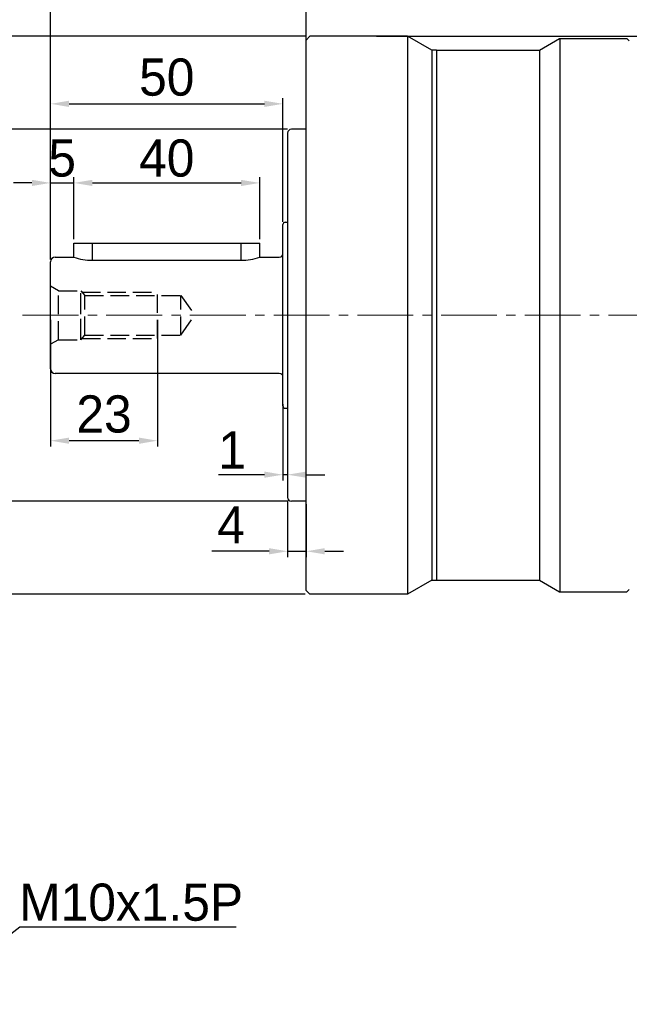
# Model space of a CAD drawing. Header units: millimetres. Extents: x 6153 to 7003, y -664 to -62.
# Tile 7 of 10: x 6459 to 6590, y -406 to -194. Entities that reach past the tile are written whole.
import ezdxf

# ---------------------------------------------------------------- set-up
doc = ezdxf.new("R2010")
doc.units = ezdxf.units.MM
doc.header["$PDSIZE"] = -5
doc.linetypes.add('JIS_02_4.0', pattern=[5.5, 4, -1.5])
doc.linetypes.add('点画线', pattern=[18, 12, -2, 2, -2])
doc.layers.get('0').update_dxf_attribs({"lineweight": 18})
doc.layers.get('Defpoints').update_dxf_attribs({"lineweight": 18})
for name, color, linetype, lineweight in [('7中心线层', 7, '点画线', 18), ('中心线01', 7, 'JIS_02_4.0', 0), ('尺寸线层', 3, 'Continuous', 18), ('标注线', 7, 'Continuous', 18), ('粗实线', 7, 'Continuous', 40)]:
    doc.layers.add(name, color=color, linetype=linetype, lineweight=lineweight)
doc.styles.add('工程字', font='txt')
doc.dimstyles.new('DIMSTYLE_17', dxfattribs={"dimtxt": 8, "dimasz": 12, "dimexe": 0.18, "dimexo": 0.0625, "dimgap": 0.09, "dimtad": 1, "dimtih": 1, "dimtoh": 1, "dimdec": 3, "dimdsep": 46, "dimtxsty": 'Standard', "dimblk": '_CAXARROW', "dimcen": 0.09, "dimdle": 24, "dimadec": 0, "dimazin": 0, "dimtfac": 0.7, "dimtdec": 3, "dimtofl": 0, "dimtmove": 0, "dimatfit": 3, "dimfxl": 1, "dimtolj": 1, "dimarcsym": 0})
doc.dimstyles.new('ISO-25', dxfattribs={"dimtxt": 8, "dimasz": 4, "dimexe": 1.25, "dimexo": 0.625, "dimgap": 1.7, "dimtad": 1, "dimtxsty": '工程字', "dimcen": 2, "dimdle": 8, "dimadec": 0, "dimazin": 0, "dimtfac": 1, "dimtmove": 0, "dimatfit": 3, "dimfxl": 1, "dimarcsym": 0})

# ---------------------------------------------------------------- blocks, each defined once
blk = doc.blocks.new('*D7')
at = {"layer": 'Defpoints', "color": 0}
for p in [(6535.05, -197.75), (6797.97, -197.75), (6732.05, -393.25)]:
    blk.add_point(p, dxfattribs=at)
at = {"layer": '尺寸线层', "color": 0, "lineweight": -2}
for p, q in [((6535.67, -197.75), (6799.22, -197.75)), ((6797.97, -389.25), (6797.97, -201.75)), ((6732.67, -393.25), (6799.22, -393.25))]:
    blk.add_line(p, q, dxfattribs=at)
at = {"layer": '尺寸线层', "color": 0}
for points in [[(6798.64, -201.75), (6797.3, -201.75), (6797.97, -197.75)], [(6797.3, -389.25), (6798.64, -389.25), (6797.97, -393.25)]]:
    blk.add_solid(points, dxfattribs=at)
at = {"layer": '尺寸线层', "color": 0, "insert": (6791.6, -287.31), "char_height": 8, "attachment_point": 5, "rotation": 90, "style": '工程字'}
blk.add_mtext('195,5', dxfattribs=at)
blk = doc.blocks.new('*D8')
at = {"layer": 'Defpoints', "color": 0}
for p in [(6520.55, -174.87), (6520.55, -199.77), (6667.05, -257.75)]:
    blk.add_point(p, dxfattribs=at)
at = {"layer": '尺寸线层', "color": 0, "lineweight": -2}
for p, q in [((6520.55, -198.77), (6520.55, -173.62)), ((6667.05, -256.75), (6667.05, -173.62)), ((6663.05, -174.87), (6524.55, -174.87))]:
    blk.add_line(p, q, dxfattribs=at)
at = {"layer": '尺寸线层', "color": 0}
for points in [[(6524.55, -174.21), (6524.55, -175.54), (6520.55, -174.87)], [(6663.05, -175.54), (6663.05, -174.21), (6667.05, -174.87)]]:
    blk.add_solid(points, dxfattribs=at)
at = {"layer": '尺寸线层', "color": 0, "insert": (6593.8, -168.9), "char_height": 8, "attachment_point": 5, "style": '工程字'}
blk.add_mtext('146,5', dxfattribs=at)
blk = doc.blocks.new('*D10')
at = {"layer": 'Defpoints', "color": 0}
for p in [(6465.55, -154.54), (6465.55, -246.38), (6724.55, -318.25)]:
    blk.add_point(p, dxfattribs=at)
at = {"layer": '尺寸线层', "color": 0, "lineweight": -2}
for p, q in [((6465.55, -245.76), (6465.55, -153.29)), ((6720.55, -154.54), (6469.55, -154.54)), ((6724.55, -317.62), (6724.55, -153.29))]:
    blk.add_line(p, q, dxfattribs=at)
at = {"layer": '尺寸线层', "color": 0}
for points in [[(6469.55, -153.87), (6469.55, -155.2), (6465.55, -154.54)], [(6720.55, -155.2), (6720.55, -153.87), (6724.55, -154.54)]]:
    blk.add_solid(points, dxfattribs=at)
at = {"layer": '尺寸线层', "color": 0, "insert": (6594.55, -148.84), "char_height": 8, "attachment_point": 5, "style": '工程字'}
blk.add_mtext('259', dxfattribs=at)
blk = doc.blocks.new('*D21')
at = {"layer": 'Defpoints', "color": 0}
for p in [(6465.55, -136.53), (6465.55, -246.38), (6732.05, -393.09)]:
    blk.add_point(p, dxfattribs=at)
at = {"layer": '尺寸线层', "color": 0, "lineweight": -2}
for p, q in [((6465.55, -245.76), (6465.55, -135.28)), ((6732.05, -392.47), (6732.05, -135.28)), ((6728.05, -136.53), (6469.55, -136.53))]:
    blk.add_line(p, q, dxfattribs=at)
at = {"layer": '尺寸线层', "color": 0}
for points in [[(6469.55, -135.86), (6469.55, -137.2), (6465.55, -136.53)], [(6728.05, -137.2), (6728.05, -135.86), (6732.05, -136.53)]]:
    blk.add_solid(points, dxfattribs=at)
at = {"layer": '尺寸线层', "color": 0, "insert": (6598.3, -130.16), "char_height": 8, "attachment_point": 5, "style": '工程字'}
blk.add_mtext('266,5', dxfattribs=at)
blk = doc.blocks.new('_CAXARROW')
blk.add_hatch(color=0).paths.add_polyline_path([(0, 0), (-1, 0.125), (-1, -0.125)], flags=0)
blk = doc.blocks.new('*D27')
at = {"layer": 'Defpoints', "color": 0}
for p in [(6445.24, -399.86), (6437.31, -405.95)]:
    blk.add_point(p, dxfattribs=at)
at = {"layer": '尺寸线层', "color": 0, "linetype": 'Continuous', "lineweight": -2}
for p, q in [((6458.97, -389.33), (6449.61, -396.52)), ((6505.5, -389.33), (6458.97, -389.33)), ((6441.19, -402.91), (6441.37, -402.91)), ((6441.28, -403), (6441.28, -402.82))]:
    blk.add_line(p, q, dxfattribs=at)
at = {"layer": '尺寸线层', "color": 0, "lineweight": -2, "xscale": 5.5, "yscale": 5.5, "zscale": 5.5, "rotation": 217.5079907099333}
blk.add_blockref('_CAXARROW', (6445.24, -399.86), dxfattribs=at)
at = {"layer": '尺寸线层', "color": 0, "insert": (6482.89, -384.03), "char_height": 8, "attachment_point": 5, "style": '工程字'}
blk.add_mtext('\\A1;\\A1;M10x1.5P', dxfattribs=at)
blk = doc.blocks.new('_FILLED')
at = {"linetype": 'ByBlock'}
blk.add_hatch(color=0, dxfattribs=at).paths.add_polyline_path([(0, 0), (-1, 0.133), (-1, -0.133)], flags=0)
blk = doc.blocks.new('*D28')
at = {"layer": 'Defpoints', "color": 0}
for p in [(6465.55, -174.87), (6520.55, -198.55), (6465.55, -246.25)]:
    blk.add_point(p, dxfattribs=at)
at = {"layer": '尺寸线层', "color": 0, "lineweight": -2}
for p, q in [((6465.55, -245.62), (6465.55, -173.62)), ((6520.55, -197.92), (6520.55, -173.62)), ((6516.55, -174.87), (6469.55, -174.87))]:
    blk.add_line(p, q, dxfattribs=at)
at = {"layer": '尺寸线层', "color": 0}
for points in [[(6469.55, -174.21), (6469.55, -175.54), (6465.55, -174.87)], [(6516.55, -175.54), (6516.55, -174.21), (6520.55, -174.87)]]:
    blk.add_solid(points, dxfattribs=at)
at = {"layer": '尺寸线层', "color": 0, "insert": (6493.27, -169.17), "char_height": 8, "attachment_point": 5, "style": '工程字'}
blk.add_mtext('55', dxfattribs=at)
blk = doc.blocks.new('*D33')
at = {"layer": 'Defpoints', "color": 0}
for p in [(6517.55, -217.75), (6451.02, -297.75), (6517.55, -297.75)]:
    blk.add_point(p, dxfattribs=at)
at = {"layer": '尺寸线层', "color": 0, "lineweight": -2}
for p, q in [((6516.55, -217.75), (6449.77, -217.75)), ((6451.02, -221.75), (6451.02, -293.75)), ((6516.55, -297.75), (6449.77, -297.75))]:
    blk.add_line(p, q, dxfattribs=at)
at = {"layer": '尺寸线层', "color": 0}
for points in [[(6451.68, -221.75), (6450.35, -221.75), (6451.02, -217.75)], [(6450.35, -293.75), (6451.68, -293.75), (6451.02, -297.75)]]:
    blk.add_solid(points, dxfattribs=at)
at = {"layer": '尺寸线层', "color": 0, "insert": (6445.72, -257.75), "char_height": 8, "attachment_point": 5, "rotation": 90, "style": '工程字'}
blk.add_mtext('%%C80h7', dxfattribs=at)
blk = doc.blocks.new('*D34')
at = {"layer": 'Defpoints', "color": 0}
for p in [(6470.55, -229.28), (6470.55, -242.38), (6465.55, -246.38)]:
    blk.add_point(p, dxfattribs=at)
at = {"layer": '尺寸线层', "color": 0, "lineweight": -2}
for p, q in [((6465.55, -245.38), (6465.55, -228.03)), ((6470.55, -241.38), (6470.55, -228.03)), ((6461.55, -229.28), (6457.55, -229.28)), ((6465.55, -229.28), (6470.55, -229.28)), ((6474.55, -229.28), (6478.55, -229.28))]:
    blk.add_line(p, q, dxfattribs=at)
at = {"layer": '尺寸线层', "color": 0}
for points in [[(6461.55, -229.95), (6461.55, -228.62), (6465.55, -229.28)], [(6474.55, -228.62), (6474.55, -229.95), (6470.55, -229.28)]]:
    blk.add_solid(points, dxfattribs=at)
at = {"layer": '尺寸线层', "color": 0, "insert": (6468.05, -223.98), "char_height": 8, "attachment_point": 5, "style": '工程字'}
blk.add_mtext('5', dxfattribs=at)
blk = doc.blocks.new('*D35')
at = {"layer": 'Defpoints', "color": 0}
for p in [(6510.55, -229.28), (6470.55, -242.38), (6510.55, -242.38)]:
    blk.add_point(p, dxfattribs=at)
at = {"layer": '尺寸线层', "color": 0, "lineweight": -2}
for p, q in [((6470.55, -241.38), (6470.55, -228.03)), ((6510.55, -241.38), (6510.55, -228.03)), ((6474.55, -229.28), (6506.55, -229.28))]:
    blk.add_line(p, q, dxfattribs=at)
at = {"layer": '尺寸线层', "color": 0}
for points in [[(6474.55, -228.62), (6474.55, -229.95), (6470.55, -229.28)], [(6506.55, -229.95), (6506.55, -228.62), (6510.55, -229.28)]]:
    blk.add_solid(points, dxfattribs=at)
at = {"layer": '尺寸线层', "color": 0, "insert": (6490.55, -223.98), "char_height": 8, "attachment_point": 5, "style": '工程字'}
blk.add_mtext('40', dxfattribs=at)
blk = doc.blocks.new('*D36')
at = {"layer": 'Defpoints', "color": 0}
for p in [(6515.55, -275.86), (6516.55, -276.36), (6515.55, -292.04)]:
    blk.add_point(p, dxfattribs=at)
at = {"layer": '尺寸线层', "color": 0, "lineweight": -2}
for p, q in [((6515.55, -276.86), (6515.55, -293.29)), ((6516.55, -277.36), (6516.55, -293.29)), ((6511.55, -292.04), (6501.68, -292.04)), ((6516.55, -292.04), (6515.55, -292.04)), ((6520.55, -292.04), (6524.55, -292.04))]:
    blk.add_line(p, q, dxfattribs=at)
at = {"layer": '尺寸线层', "color": 0}
for points in [[(6511.55, -292.7), (6511.55, -291.37), (6515.55, -292.04)], [(6520.55, -291.37), (6520.55, -292.7), (6516.55, -292.04)]]:
    blk.add_solid(points, dxfattribs=at)
at = {"layer": '尺寸线层', "color": 0, "insert": (6504.62, -286.74), "char_height": 8, "attachment_point": 5, "style": '工程字'}
blk.add_mtext('1', dxfattribs=at)
blk = doc.blocks.new('*D37')
at = {"layer": 'Defpoints', "color": 0}
for p in [(6465.55, -257.75), (6488.55, -257.75), (6465.55, -284.73)]:
    blk.add_point(p, dxfattribs=at)
at = {"layer": '尺寸线层', "color": 0, "lineweight": -2}
for p, q in [((6465.55, -258.75), (6465.55, -285.98)), ((6488.55, -258.75), (6488.55, -285.98)), ((6484.55, -284.73), (6469.55, -284.73))]:
    blk.add_line(p, q, dxfattribs=at)
at = {"layer": '尺寸线层', "color": 0}
for points in [[(6469.55, -284.06), (6469.55, -285.4), (6465.55, -284.73)], [(6484.55, -285.4), (6484.55, -284.06), (6488.55, -284.73)]]:
    blk.add_solid(points, dxfattribs=at)
at = {"layer": '尺寸线层', "color": 0, "insert": (6477.05, -279.03), "char_height": 8, "attachment_point": 5, "style": '工程字'}
blk.add_mtext('23', dxfattribs=at)
blk = doc.blocks.new('*D38')
at = {"layer": 'Defpoints', "color": 0}
for p in [(6515.55, -212.27), (6515.55, -238.25), (6465.55, -246.25)]:
    blk.add_point(p, dxfattribs=at)
at = {"layer": '尺寸线层', "color": 0, "lineweight": -2}
for p, q in [((6465.55, -245.62), (6465.55, -211.02)), ((6515.55, -237.62), (6515.55, -211.02)), ((6469.55, -212.27), (6511.55, -212.27))]:
    blk.add_line(p, q, dxfattribs=at)
at = {"layer": '尺寸线层', "color": 0}
for points in [[(6469.55, -211.6), (6469.55, -212.94), (6465.55, -212.27)], [(6511.55, -212.94), (6511.55, -211.6), (6515.55, -212.27)]]:
    blk.add_solid(points, dxfattribs=at)
at = {"layer": '尺寸线层', "color": 0, "insert": (6490.55, -206.57), "char_height": 8, "attachment_point": 5, "style": '工程字'}
blk.add_mtext('50', dxfattribs=at)
blk = doc.blocks.new('*D39')
at = {"layer": 'Defpoints', "color": 0}
for p in [(6521.35, -197.75), (6432.26, -317.75), (6521.35, -317.75)]:
    blk.add_point(p, dxfattribs=at)
at = {"layer": '尺寸线层', "color": 0, "lineweight": -2}
for p, q in [((6520.35, -197.75), (6431.01, -197.75)), ((6432.26, -201.75), (6432.26, -313.75)), ((6520.35, -317.75), (6431.01, -317.75))]:
    blk.add_line(p, q, dxfattribs=at)
at = {"layer": '尺寸线层', "color": 0}
for points in [[(6432.93, -201.75), (6431.59, -201.75), (6432.26, -197.75)], [(6431.59, -313.75), (6432.93, -313.75), (6432.26, -317.75)]]:
    blk.add_solid(points, dxfattribs=at)
at = {"layer": '尺寸线层', "color": 0, "insert": (6426.56, -257.75), "char_height": 8, "attachment_point": 5, "rotation": 90, "style": '工程字'}
blk.add_mtext('%%c120{}{{\\H0.7x;}{}}', dxfattribs=at)
blk = doc.blocks.new('*D40')
at = {"layer": 'Defpoints', "color": 0}
for p in [(6516.55, -296.95), (6520.55, -297.75), (6520.55, -308.51)]:
    blk.add_point(p, dxfattribs=at)
at = {"layer": '尺寸线层', "color": 0, "lineweight": -2}
for p, q in [((6516.55, -297.57), (6516.55, -309.76)), ((6520.55, -298.37), (6520.55, -309.76)), ((6512.55, -308.51), (6500.23, -308.51)), ((6516.55, -308.51), (6520.55, -308.51)), ((6524.55, -308.51), (6528.55, -308.51))]:
    blk.add_line(p, q, dxfattribs=at)
at = {"layer": '尺寸线层', "color": 0}
for points in [[(6512.55, -309.18), (6512.55, -307.84), (6516.55, -308.51)], [(6524.55, -307.84), (6524.55, -309.18), (6520.55, -308.51)]]:
    blk.add_solid(points, dxfattribs=at)
at = {"layer": '尺寸线层', "color": 0, "insert": (6504.39, -302.81), "char_height": 8, "attachment_point": 5, "style": '工程字'}
blk.add_mtext('4', dxfattribs=at)

msp = doc.modelspace()

# ---------------------------------------------------------------- linework, layer by layer
at = {"layer": '7中心线层'}
msp.add_line((6459.5466, -257.7485), (6667.0489, -257.7485), dxfattribs=at)
at = {"layer": '中心线01', "color": 0, "lineweight": 25}
for p, q in [((6467.2786, -252.4985), (6465.5466, -251.4985)), ((6467.2786, -262.9985), (6467.2786, -252.4985)), ((6467.2786, -252.4985), (6472.0466, -252.4985)), ((6472.0466, -262.9985), (6472.0466, -252.4985)), ((6472.0466, -262.4985), (6472.0466, -252.4985)), ((6472.0466, -252.4985), (6472.9355, -253.4985)), ((6472.2688, -252.7485), (6488.5466, -252.7485)), ((6472.9355, -261.9985), (6472.9355, -253.4985)), ((6472.9355, -253.4985), (6493.5466, -253.4985)), ((6488.5466, -262.7485), (6488.5466, -252.7485)), ((6493.5466, -261.9985), (6493.5466, -253.4985)), ((6493.5466, -253.4985), (6496.6344, -257.7485)), ((6493.5466, -261.9985), (6496.6344, -257.7485)), ((6472.0466, -262.9985), (6472.9355, -261.9985)), ((6472.9355, -261.9985), (6493.5466, -261.9985)), ((6467.2786, -262.9985), (6465.5466, -263.9985)), ((6467.2786, -262.9985), (6472.0466, -262.9985)), ((6472.2688, -262.7485), (6488.5466, -262.7485))]:
    msp.add_line(p, q, dxfattribs=at)
at = {"layer": '标注线', "lineweight": 30}
msp.add_line((6474.5466, -245.9058), (6506.5466, -245.9058), dxfattribs=at)
for centre, start, end in [((6474.1991, -235.5207), 249.420441, 271.916634), ((6506.8941, -235.5207), 268.083366, 290.579559)]:
    msp.add_arc(centre, 10.3909, start, end, dxfattribs=at)
at = {"layer": '粗实线', "lineweight": 30}
for p, q in [((6520.5466, -198.5485), (6521.3466, -197.7485)), ((6520.5466, -316.9485), (6520.5466, -198.5485)), ((6542.3505, -197.7485), (6521.3466, -197.7485)), ((6547.5466, -200.7485), (6542.3505, -197.7485)), ((6542.3505, -197.7485), (6542.3505, -317.7486)), ((6570.7166, -200.7485), (6575.0466, -198.2486)), ((6575.0466, -198.2486), (6589.5466, -198.2486)), ((6575.0466, -198.2486), (6589.5466, -198.2486)), ((6575.1297, -198.2486), (6575.1297, -317.2485)), ((6590.0466, -198.7485), (6589.5466, -198.2486)), ((6548.5466, -200.7485), (6547.5466, -200.7485)), ((6547.5466, -200.7485), (6547.5466, -314.7485)), ((6548.5466, -200.7485), (6570.7166, -200.7485)), ((6548.5466, -200.7485), (6548.5466, -314.7486)), ((6570.7166, -200.7485), (6570.7166, -314.7486)), ((6520.5466, -217.7485), (6517.3466, -217.7485)), ((6516.5466, -218.5485), (6516.5466, -296.9485)), ((6515.5466, -277.2485), (6515.5466, -238.2485)), ((6516.0466, -237.7485), (6516.5466, -237.7485)), ((6470.5466, -242.2485), (6510.5466, -242.2485)), ((6470.5466, -245.2485), (6470.5466, -242.2485)), ((6474.5466, -245.9058), (6474.5466, -242.2485)), ((6506.5466, -245.9058), (6506.5466, -242.2485)), ((6510.5466, -245.2485), (6510.5466, -242.2485)), ((6466.5466, -245.2485), (6470.5466, -245.2485)), ((6510.5466, -245.2485), (6514.7466, -245.2485)), ((6465.5466, -269.2485), (6465.5466, -246.2485)), ((6514.7466, -270.2485), (6466.5466, -270.2485)), ((6516.0466, -277.7485), (6516.5466, -277.7485)), ((6520.5466, -297.7485), (6517.3466, -297.7485)), ((6547.5466, -314.7486), (6542.3505, -317.7486)), ((6547.5466, -314.7485), (6570.7166, -314.7486)), ((6570.7166, -314.7486), (6575.0466, -317.2485)), ((6520.5466, -316.9485), (6521.3466, -317.7485)), ((6575.0466, -317.2485), (6589.5466, -317.2485)), ((6575.0466, -317.2485), (6589.5466, -317.2485)), ((6590.0466, -316.7485), (6589.5466, -317.2485)), ((6542.3505, -317.7486), (6521.3466, -317.7485))]:
    msp.add_line(p, q, dxfattribs=at)
for centre, radius, start, end in [((6517.3466, -218.5485), 0.8, 90, 180), ((6516.0466, -238.2485), 0.5, 90, 180), ((6466.5466, -246.2485), 1, 90, 180), ((6514.7466, -244.4485), 0.8, 270, 0), ((6466.5466, -269.2485), 1, 180, 270), ((6514.7466, -271.0485), 0.8, 0, 90), ((6516.0466, -277.2485), 0.5, 180, 270), ((6517.3466, -296.9485), 0.8, 180, 270)]:
    msp.add_arc(centre, radius, start, end, dxfattribs=at)

# ---------------------------------------------------------------- dimensions: what is measured, and where the dimension line sits
at = {"layer": '尺寸线层'}
for base, p1, p2, picture, middle in [((6465.5466, -136.5294), (6732.0489, -393.0919), (6465.5466, -246.3836), '*D21', (6598.2998, -136.5294)), ((6465.5466, -154.5365), (6724.5466, -318.2485), (6465.5466, -246.3836), '*D10', (6594.5486, -154.5365)), ((6520.5466, -308.5085), (6516.5466, -296.9485), (6520.5466, -297.7485), '*D40', (6504.3885, -308.5085))]:
    dim = msp.add_linear_dim(base=base, p1=p1, p2=p2, dimstyle='ISO-25', dxfattribs=at)
    dim.commit()
    dim.dimension.update_dxf_attribs({"geometry": picture, "text_midpoint": middle, "dimtype": 160})
for base, p1, p2, override, picture, middle in [((6465.5466, -174.8733), (6520.5466, -198.5485), (6465.5466, -246.2485), {"dimtxsty": '工程字'}, '*D28', (6493.2721, -174.8733)), ((6520.5466, -174.8733), (6667.0489, -257.7485), (6520.5466, -199.7685), {"dimexo": 1, "dimgap": 1.3}, '*D8', (6593.7978, -174.8733)), ((6470.5466, -229.2817), (6465.5466, -246.3836), (6470.5466, -242.3836), {"dimexo": 1, "dimgap": 1.3}, '*D34', (6468.0466, -229.2817))]:
    dim = msp.add_linear_dim(base=base, p1=p1, p2=p2, dimstyle='ISO-25', override=override, dxfattribs=at)
    dim.commit()
    dim.dimension.update_dxf_attribs({"geometry": picture, "text_midpoint": middle, "dimtype": 160})
dim = msp.add_linear_dim(base=(6432.2598, -317.7485), p1=(6521.3466, -197.7485), p2=(6521.3466, -317.7485), angle=90, text='%%c<>{}{{\\H0.7x;}{}}', dimstyle='ISO-25', override={"dimexo": 1, "dimtxsty": '工程字'}, dxfattribs=at)
dim.commit()
dim.dimension.update_dxf_attribs({"geometry": '*D39', "text_midpoint": (6426.5598, -257.7485)})
dim = msp.add_linear_dim(base=(6797.9691, -197.7485), p1=(6732.0489, -393.2485), p2=(6535.0466, -197.7485), angle=90, dimstyle='ISO-25', override={"dimtxsty": '工程字'}, dxfattribs=at)
dim.commit()
dim.dimension.update_dxf_attribs({"geometry": '*D7', "text_midpoint": (6797.9691, -287.3138), "dimtype": 160})
dim = msp.add_linear_dim(base=(6515.5466, -212.2696), p1=(6465.5466, -246.2485), p2=(6515.5466, -238.2485), dimstyle='ISO-25', dxfattribs=at)
dim.commit()
dim.dimension.update_dxf_attribs({"geometry": '*D38', "text_midpoint": (6490.5466, -206.5696)})
dim = msp.add_linear_dim(base=(6451.0166, -297.7485), p1=(6517.5466, -217.7485), p2=(6517.5466, -297.7485), angle=90, text='%%C<>h7', dimstyle='ISO-25', override={"dimexo": 1, "dimgap": 1.3}, dxfattribs=at)
dim.commit()
dim.dimension.update_dxf_attribs({"geometry": '*D33', "text_midpoint": (6451.0166, -257.7485), "dimtype": 160})
for base, p1, p2, override, picture, middle in [((6510.5466, -229.2817), (6470.5466, -242.3836), (6510.5466, -242.3836), {"dimexo": 1, "dimgap": 1.3}, '*D35', (6490.5466, -223.9817)), ((6465.5466, -284.731), (6488.5466, -257.7485), (6465.5466, -257.7485), {"dimexo": 1, "dimtxsty": '工程字'}, '*D37', (6477.0466, -279.031)), ((6515.5466, -292.0372), (6516.5466, -276.3561), (6515.5466, -275.8561), {"dimexo": 1, "dimgap": 1.3}, '*D36', (6504.6153, -286.7372))]:
    dim = msp.add_linear_dim(base=base, p1=p1, p2=p2, dimstyle='ISO-25', override=override, dxfattribs=at)
    dim.commit()
    dim.dimension.update_dxf_attribs({"geometry": picture, "text_midpoint": middle})
at = {"layer": '尺寸线层', "linetype": 'Continuous'}
dim = msp.add_diameter_dim_2p(p1=(6437.3119, -405.9527), p2=(6445.2446, -399.8639), text='\\A1;M10x1.5P', dimstyle='DIMSTYLE_17', override={"dimtxt": 8, "dimasz": 5.5, "dimgap": 1.3, "dimtxsty": '工程字', "dimtol": 0, "dimldrblk": '_FILLED'}, dxfattribs=at)
dim.commit()
dim.dimension.update_dxf_attribs({"geometry": '*D27', "text_midpoint": (6482.888, -389.3264), "dimtype": 163})

doc.saveas('drawing.dxf')
